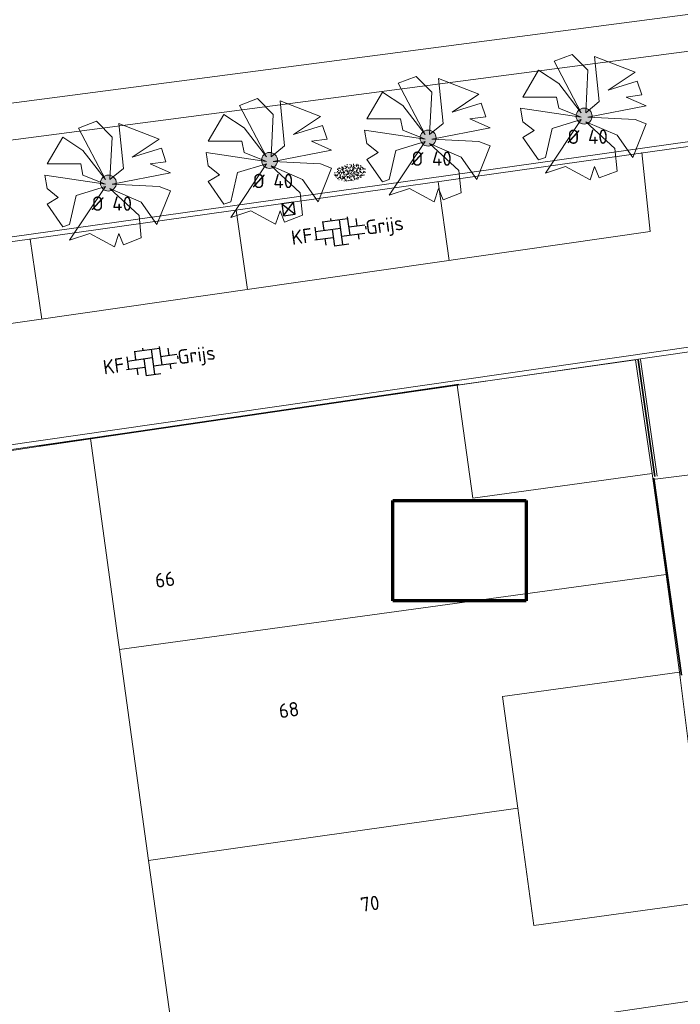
# Model space of a CAD drawing. Header units: metres. Extents: x 102746 to 103541, y 468531 to 469408.
# Tile 81 of 87: x 103216 to 103232, y 469145 to 469170. Entities that reach past the tile are written whole.
import ezdxf
from ezdxf.enums import TextEntityAlignment as Align

# ---------------------------------------------------------------- set-up
doc = ezdxf.new("R2010")
doc.units = ezdxf.units.M
doc.linetypes.add('VH-OPSLUITBAND_120X250', pattern=[26, 16, -4, 2, -4])
doc.linetypes.add('VH-OPSLUITBAND_60X200', pattern=[12, 6, -2, 2, -2])
doc.layers.get('0').update_dxf_attribs({"lineweight": 25})
for name, color, linetype, lineweight in [('B-RO-GR-BOOM_KNOTWILG-G', 62, 'Continuous', 13), ('B-RO-GR-BOOM_KNOTWILG-V', 62, 'Continuous', 18), ('B-RO-GR-GRAS-S', 60, 'Continuous', 25), ('B-RO-OG-BEBOUWING-G', 7, 'Continuous', 35), ('B-RO-OG-BGT-G', 253, 'Continuous', 13), ('B-RO-RI-HWA_KOLK-S', 150, 'Continuous', 25), ('B-RO-VH-KANTOPSLUITING_ACHTERKANTBAND-G', 253, 'Continuous', 18), ('B-RO-VH-KANTOPSLUITING_OPSLUITBAND_120X250-G', 150, 'VH-OPSLUITBAND_120X250', 18), ('B-RO-VH-VERHARDING-G', 252, 'Continuous', 18), ('B-RO-VH-VERHARDING_BETONSTRAATSTEEN-S', 252, 'Continuous', 25), ('N-RO-VH-KANTOPSLUITING_OPSLUITBAND_60X200-G', 150, 'VH-OPSLUITBAND_60X200', 35), ('X-XX-AL-T18', 7, 'Continuous', 18), ('X-XX-AL-VERWIJZING_LAYOUT-G', 220, 'Continuous', 70)]:
    doc.layers.add(name, color=color, linetype=linetype, lineweight=lineweight)
doc.styles.add('NLCS-ISO', font='txt')
doc.styles.add('NLCS-ISO-M200-T18', font='txt', dxfattribs={"height": 0.36})
picture_1 = doc.add_image_def('image2.jpg', size_in_pixel=(640, 481))

# ---------------------------------------------------------------- blocks, each defined once
blk = doc.blocks.new('B-SRI-KOLK_STRAAT_300X300-SO')
for p, q in [((-0.75, 0), (0.75, 1.5)), ((0.75, 0), (-0.75, 1.5))]:
    blk.add_line(p, q)
at = {"flags": 128}
blk.add_lwpolyline([(-0.75, 0), (0.75, 0), (0.75, 1.5), (-0.75, 1.5)], close=True, dxfattribs=at)
blk = doc.blocks.new('SVH-BSS_KEIFORMAAT_ELLEBOOG_KL-SO')
for p, q in [((-1.87, 1.5), (-1.87, 0.39)), ((-1.87, 1.44), (1.28, 1.44)), ((-0.82, 1.75), (-0.82, 1.44)), ((0.23, 1.44), (0.23, -1.71)), ((1.28, 1.67), (1.28, -0.66)), ((2.33, 1.31), (2.33, 0.39)), ((-2.92, 0.92), (-2.92, -0.66)), ((-2.92, 0.39), (0.23, 0.39)), ((-0.82, 0.39), (-0.82, -1.75)), ((1.28, 0.39), (3.32, 0.39)), ((3.38, 0.18), (3.38, -0.18)), ((-3.16, -0.66), (-0.82, -0.66)), ((-1.87, -0.66), (-1.87, -1.5)), ((0.23, -0.66), (3.16, -0.66)), ((2.33, -0.66), (2.33, -1.31)), ((-0.82, -1.71), (1.03, -1.71))]:
    blk.add_line(p, q)
at = {"style": 'NLCS-ISO'}
blk.add_attdef('FORMAAT', text='', height=1.8, dxfattribs=at).set_placement((-3.39, 0), align=Align.MIDDLE_RIGHT)
blk.add_attdef('KLEUR', text='', height=1.8, dxfattribs=at).set_placement((3.39, 0), align=Align.MIDDLE_LEFT)
at = {"style": 'NLCS-ISO', "flags": 1}
blk.add_attdef('FUNCTIE', text='', height=1.8, dxfattribs=at).set_placement((0.12, -3.58), align=Align.MIDDLE_CENTER)
blk = doc.blocks.new('SGR-GRAS_01-SO')
at = {"ltscale": 0.1}
for p, q in [((-1.96, -0.07), (-1.98, 0)), ((-1.93, 0.19), (-1.93, 0.24)), ((-1.89, 0.24), (-1.92, 0.25)), ((-1.67, 0.02), (-1.6, 0.04)), ((-1.6, 0.24), (-1.65, 0.29)), ((-1.53, 0.32), (-1.6, 0.35)), ((-1.45, 0.64), (-1.52, 0.66)), ((-1.52, 0.19), (-1.44, 0.19)), ((-1.47, 0.58), (-1.48, 0.65)), ((-1.43, 0.48), (-1.35, 0.5)), ((-1.36, 0.21), (-1.43, 0.23)), ((-1.42, 0.13), (-1.36, 0.17)), ((-1.38, 0.11), (-1.32, 0.16)), ((-1.37, 0.01), (-1.38, 0.08)), ((-1.33, 0.11), (-1.33, 0.19)), ((-1.3, 0.76), (-1.32, 0.77)), ((-1.28, 0.68), (-1.28, 0.76)), ((-1.17, 0.39), (-1.23, 0.43)), ((-1.17, 0.24), (-1.22, 0.29)), ((-1.15, 0.65), (-1.21, 0.7)), ((-1.11, 0.17), (-1.04, 0.19)), ((-1.03, 0.03), (-1.1, 0.07)), ((-0.94, 0.84), (-1, 0.88)), ((-0.97, 0.51), (-0.92, 0.57)), ((-0.89, 0.5), (-0.97, 0.52)), ((-0.94, 0.19), (-0.87, 0.19)), ((-0.92, 0.42), (-0.86, 0.46)), ((-0.89, 0.81), (-0.82, 0.81)), ((-0.87, 0.66), (-0.89, 0.73)), ((-0.8, 0.06), (-0.88, 0.08)), ((-0.87, 0.62), (-0.8, 0.64)), ((-0.8, 0.47), (-0.87, 0.51)), ((-0.75, 0.24), (-0.8, 0.29)), ((-0.77, 0.09), (-0.79, 0.16)), ((-0.73, 0.65), (-0.78, 0.7)), ((-0.74, 0.03), (-0.73, 0.11)), ((-0.67, 0.11), (-0.73, 0.14)), ((-0.69, 0.61), (-0.68, 0.68)), ((-0.58, 0.92), (-0.64, 0.96)), ((-0.56, 0.92), (-0.51, 0.97)), ((-0.56, 0.32), (-0.48, 0.34)), ((-0.44, 0.55), (-0.51, 0.59)), ((-0.43, 0.78), (-0.5, 0.8)), ((-0.42, 0.71), (-0.36, 0.74)), ((-0.34, 0.35), (-0.41, 0.37)), ((-0.32, 0.24), (-0.38, 0.29)), ((-0.31, 0.19), (-0.37, 0.22)), ((-0.37, 0.19), (-0.29, 0.19)), ((-0.31, 0.65), (-0.36, 0.7)), ((-0.32, 0.81), (-0.24, 0.81)), ((-0.32, 0.77), (-0.24, 0.79)), ((-0.28, 0.73), (-0.29, 0.81)), ((-0.21, 1), (-0.27, 1.03)), ((-0.24, 0.02), (-0.17, 0.04)), ((-0.18, 0.17), (-0.19, 0.24)), ((-0.08, 0.63), (-0.14, 0.67)), ((-0.14, -0.04), (-0.14, 0.03)), ((-0.09, 0.53), (-0.09, 0.6)), ((-0.08, 0.16), (-0.03, 0.21)), ((-0.07, 0.19), (0, 0.23)), ((0.06, 0.27), (-0.01, 0.3)), ((0, 0.47), (0.07, 0.49)), ((0.1, 0.24), (0.05, 0.29)), ((0.13, 0.64), (0.06, 0.66)), ((0.07, 0.99), (0.14, 1.03)), ((0.12, 0.65), (0.07, 0.7)), ((0.22, 0.2), (0.15, 0.22)), ((0.21, 0.19), (0.28, 0.19)), ((0.29, 0.71), (0.22, 0.75)), ((0.24, 0.92), (0.31, 0.94)), ((0.26, 0.81), (0.33, 0.81)), ((0.32, 0.81), (0.3, 0.89)), ((0.31, 0.17), (0.39, 0.19)), ((0.32, 0.57), (0.38, 0.62)), ((0.42, 0.34), (0.36, 0.38)), ((0.42, 0.25), (0.4, 0.32)), ((0.43, 0.48), (0.49, 0.51)), ((0.53, 0.24), (0.47, 0.29)), ((0.54, 0.65), (0.49, 0.7)), ((0.56, -0.02), (0.49, 0.02)), ((0.5, 0.45), (0.51, 0.53)), ((0.59, 0.93), (0.52, 0.94)), ((0.55, 0.62), (0.63, 0.64)), ((0.65, 0.79), (0.58, 0.83)), ((0.68, 0.49), (0.61, 0.51)), ((0.77, 0.05), (0.7, 0.07)), ((0.78, 0.42), (0.72, 0.46)), ((0.78, 0.19), (0.86, 0.19)), ((0.83, 0.81), (0.91, 0.81)), ((0.92, 0.06), (0.85, 0.09)), ((0.87, 0.31), (0.94, 0.33)), ((0.95, 0.24), (0.9, 0.29)), ((0.91, 0.89), (0.91, 0.92)), ((0.97, 0.65), (0.91, 0.7)), ((0.93, 0.76), (0.99, 0.8)), ((1.01, 0.87), (0.95, 0.91)), ((1.01, 0.33), (1, 0.4)), ((1.15, 0.78), (1.08, 0.8)), ((1.15, 0.5), (1.08, 0.54)), ((1.1, 0.38), (1.1, 0.45)), ((1.11, 0.77), (1.18, 0.79)), ((1.24, 0.34), (1.17, 0.36)), ((1.18, 0.01), (1.26, 0.03)), ((1.21, 0.21), (1.26, 0.26)), ((1.28, 0.14), (1.22, 0.17)), ((1.28, 0.25), (1.35, 0.29)), ((1.37, 0.24), (1.32, 0.29)), ((1.39, 0.65), (1.34, 0.7)), ((1.36, 0.19), (1.43, 0.19)), ((1.42, 0.46), (1.5, 0.48)), ((1.51, 0.58), (1.44, 0.62)), ((1.64, 0.21), (1.58, 0.25)), ((1.61, 0.41), (1.59, 0.48)), ((1.69, 0.3), (1.7, 0.37)), ((1.79, 0.19), (1.72, 0.21)), ((1.74, 0.16), (1.81, 0.18)), ((1.8, 0.24), (1.75, 0.29)), ((1.93, 0.19), (1.95, 0.19)), ((-1.92, -0.16), (-1.85, -0.12)), ((-1.82, -0.08), (-1.9, -0.06)), ((-1.76, -0.13), (-1.82, -0.09)), ((-1.78, -0.3), (-1.73, -0.25)), ((-1.62, -0.5), (-1.69, -0.46)), ((-1.63, -0.57), (-1.68, -0.52)), ((-1.61, -0.17), (-1.67, -0.11)), ((-1.57, -0.44), (-1.49, -0.44)), ((-1.54, -0.66), (-1.5, -0.64)), ((-1.4, -0.05), (-1.46, -0.01)), ((-1.38, -0.46), (-1.38, -0.39)), ((-1.35, -0.28), (-1.28, -0.26)), ((-1.27, -0.23), (-1.34, -0.21)), ((-1.26, -0.42), (-1.33, -0.38)), ((-1.27, -0.56), (-1.28, -0.48)), ((-1.21, -0.57), (-1.26, -0.52)), ((-1.18, -0.67), (-1.25, -0.65)), ((-1.19, -0.17), (-1.24, -0.11)), ((-1.13, -0.78), (-1.19, -0.75)), ((-1.06, -0.39), (-1, -0.35)), ((-1.04, -0.58), (-0.97, -0.57)), ((-0.99, -0.44), (-0.92, -0.44)), ((-0.9, -0.34), (-0.96, -0.3)), ((-0.9, -0.65), (-0.84, -0.6)), ((-0.84, -0.94), (-0.85, -0.93)), ((-0.78, -0.57), (-0.84, -0.52)), ((-0.76, -0.7), (-0.83, -0.67)), ((-0.76, -0.17), (-0.82, -0.11)), ((-0.8, -0.13), (-0.73, -0.11)), ((-0.71, -0.38), (-0.79, -0.36)), ((-0.79, -0.54), (-0.78, -0.46)), ((-0.72, -0.89), (-0.65, -0.87)), ((-0.71, -0.9), (-0.64, -0.86)), ((-0.62, -0.82), (-0.7, -0.8)), ((-0.67, -0.48), (-0.69, -0.4)), ((-0.53, -0.26), (-0.6, -0.22)), ((-0.58, -0.99), (-0.59, -0.97)), ((-0.57, -0.1), (-0.5, -0.06)), ((-0.49, -0.25), (-0.44, -0.19)), ((-0.48, -0.44), (-0.41, -0.42)), ((-0.4, -0.63), (-0.46, -0.59)), ((-0.38, -0.98), (-0.43, -0.93)), ((-0.42, -0.44), (-0.34, -0.44)), ((-0.36, -0.57), (-0.41, -0.52)), ((-0.34, -0.17), (-0.39, -0.11)), ((-0.26, -0.99), (-0.33, -0.95)), ((-0.25, -0.09), (-0.32, -0.07)), ((-0.17, -0.18), (-0.24, -0.14)), ((-0.16, -0.53), (-0.23, -0.51)), ((-0.21, -0.61), (-0.15, -0.58)), ((-0.19, -0.62), (-0.19, -0.54)), ((-0.17, -0.74), (-0.1, -0.72)), ((-0.07, -0.97), (-0.14, -0.95)), ((-0.04, -0.55), (-0.1, -0.51)), ((-0.08, -0.4), (-0.09, -0.32)), ((-0.01, -1.01), (0.04, -0.95)), ((0.05, -0.98), (0, -0.93)), ((0.07, -0.57), (0.01, -0.52)), ((0.02, -0.96), (0.01, -0.89)), ((0.08, -0.17), (0.03, -0.11)), ((0.1, -0.91), (0.03, -0.88)), ((0.07, -0.29), (0.14, -0.27)), ((0.19, -0.1), (0.13, -0.06)), ((0.16, -0.44), (0.23, -0.44)), ((0.17, -1.04), (0.22, -1.02)), ((0.31, -0.24), (0.24, -0.22)), ((0.33, -0.47), (0.26, -0.43)), ((0.29, -0.33), (0.35, -0.29)), ((0.4, -0.68), (0.32, -0.66)), ((0.39, -0.6), (0.45, -0.55)), ((0.39, -0.59), (0.46, -0.57)), ((0.4, -0.69), (0.41, -0.62)), ((0.46, -0.83), (0.4, -0.8)), ((0.47, -0.98), (0.42, -0.93)), ((0.49, -0.57), (0.44, -0.52)), ((0.45, -0.12), (0.46, -0.05)), ((0.51, -0.17), (0.45, -0.11)), ((0.52, -0.32), (0.5, -0.24)), ((0.62, -0.88), (0.6, -0.81)), ((0.63, -0.14), (0.7, -0.12)), ((0.69, -0.39), (0.62, -0.35)), ((0.64, -0.84), (0.71, -0.81)), ((0.7, -0.89), (0.77, -0.88)), ((0.73, -0.44), (0.81, -0.44)), ((0.82, -0.76), (0.76, -0.72)), ((0.78, -0.04), (0.85, 0)), ((0.86, -0.39), (0.79, -0.37)), ((0.8, -0.19), (0.85, -0.14)), ((0.86, -0.94), (0.84, -0.93)), ((0.91, -0.57), (0.86, -0.52)), ((0.93, -0.17), (0.88, -0.11)), ((0.95, -0.83), (0.88, -0.81)), ((0.94, -0.44), (1.01, -0.42)), ((1.05, -0.31), (0.99, -0.27)), ((1, -0.77), (1, -0.7)), ((1.05, -0.2), (1.05, -0.12)), ((1.11, -0.24), (1.1, -0.16)), ((1.19, -0.68), (1.12, -0.64)), ((1.14, -0.56), (1.21, -0.52)), ((1.21, -0.8), (1.2, -0.73)), ((1.33, -0.1), (1.26, -0.08)), ((1.26, -0.75), (1.33, -0.73)), ((1.34, -0.57), (1.29, -0.52)), ((1.36, -0.17), (1.3, -0.11)), ((1.31, -0.44), (1.38, -0.44)), ((1.42, -0.23), (1.35, -0.19)), ((1.42, -0.54), (1.35, -0.52)), ((1.55, -0.6), (1.49, -0.56)), ((1.5, -0.29), (1.57, -0.27)), ((1.64, -0.27), (1.65, -0.2)), ((1.64, -0.27), (1.7, -0.23)), ((1.68, -0.55), (1.74, -0.5)), ((1.71, -0.16), (1.69, -0.09)), ((1.78, -0.15), (1.71, -0.11)), ((1.71, -0.52), (1.71, -0.52)), ((1.78, -0.17), (1.73, -0.11)), ((1.88, -0.25), (1.81, -0.23))]:
    blk.add_line(p, q, dxfattribs=at)
at = {"ltscale": 0.1, "style": 'NLCS-ISO'}
blk.add_attdef('TYPE', text='', height=0.5, dxfattribs=at).set_placement((3.47, -0.02), align=Align.MIDDLE_CENTER)

msp = doc.modelspace()

# ---------------------------------------------------------------- hatches: boundary and pattern name
at = {"layer": 'B-RO-GR-BOOM_KNOTWILG-V'}
h = msp.add_hatch(color=256, dxfattribs=at)
h.dxf.hatch_style = 1
h.paths.add_polyline_path([(103229.866, 469167.513, 1), (103229.466, 469167.513, 1)])
h = msp.add_hatch(color=256, dxfattribs=at)
h.dxf.hatch_style = 1
h.paths.add_polyline_path([(103225.952, 469166.962, 1), (103225.552, 469166.962, 1)])
h = msp.add_hatch(color=256, dxfattribs=at)
h.dxf.hatch_style = 1
h.paths.add_polyline_path([(103221.976, 469166.403, 1), (103221.576, 469166.403, 1)])
h = msp.add_hatch(color=256, dxfattribs=at)
h.dxf.hatch_style = 1
h.paths.add_polyline_path([(103217.934, 469165.834, 1), (103217.534, 469165.834, 1)])

# ---------------------------------------------------------------- linework, layer by layer
at = {"layer": 'B-RO-GR-BOOM_KNOTWILG-G'}
for p, q in [((103228.918, 469168.892, -3.991), (103229.368, 469169.061, -3.991)), ((103229.368, 469169.061, -3.991), (103229.761, 469168.667, -3.991)), ((103230.043, 469167.88, -3.991), (103229.93, 469169.004, -3.991)), ((103229.93, 469169.004, -3.991), (103230.943, 469168.611, -3.991)), ((103229.593, 469167.598, -3.991), (103228.918, 469168.892, -3.991)), ((103225.003, 469168.341, -3.991), (103225.453, 469168.51, -3.991)), ((103225.453, 469168.51, -3.991), (103225.847, 469168.116, -3.991)), ((103228.13, 469167.992, -3.991), (103228.524, 469168.667, -3.991)), ((103228.524, 469168.667, -3.991), (103229.03, 469168.329, -3.991)), ((103229.761, 469168.667, -3.991), (103229.705, 469167.598, -3.991)), ((103230.943, 469168.611, -3.991), (103230.268, 469168.161, -3.991)), ((103225.678, 469167.048, -3.991), (103225.003, 469168.341, -3.991)), ((103226.128, 469167.329, -3.991), (103226.016, 469168.454, -3.991)), ((103226.016, 469168.454, -3.991), (103227.028, 469168.06, -3.991)), ((103229.03, 469168.329, -3.991), (103229.593, 469167.598, -3.991)), ((103230.268, 469168.161, -3.991), (103230.999, 469168.386, -3.991)), ((103230.999, 469168.386, -3.991), (103231.111, 469168.048, -3.991)), ((103224.216, 469167.441, -3.991), (103224.61, 469168.116, -3.991)), ((103224.61, 469168.116, -3.991), (103225.116, 469167.779, -3.991)), ((103225.847, 469168.116, -3.991), (103225.791, 469167.048, -3.991)), ((103227.028, 469168.06, -3.991), (103226.353, 469167.61, -3.991)), ((103231.111, 469168.048, -3.991), (103230.718, 469167.992, -3.991)), ((103221.027, 469167.782, -3.991), (103221.477, 469167.951, -3.991)), ((103221.702, 469166.488, -3.991), (103221.027, 469167.782, -3.991)), ((103221.477, 469167.951, -3.991), (103221.87, 469167.557, -3.991)), ((103222.152, 469166.77, -3.991), (103222.039, 469167.894, -3.991)), ((103222.039, 469167.894, -3.991), (103223.052, 469167.501, -3.991)), ((103225.116, 469167.779, -3.991), (103225.678, 469167.048, -3.991)), ((103226.353, 469167.61, -3.991), (103227.085, 469167.835, -3.991)), ((103227.085, 469167.835, -3.991), (103227.197, 469167.498, -3.991)), ((103228.974, 469167.992, -3.991), (103228.13, 469167.992, -3.991)), ((103229.03, 469167.711, -3.991), (103228.974, 469167.992, -3.991)), ((103229.705, 469167.598, -3.991), (103230.043, 469167.88, -3.991)), ((103230.718, 469167.992, -3.991), (103231.224, 469167.767, -3.991)), ((103220.239, 469166.882, -3.991), (103220.633, 469167.557, -3.991)), ((103220.633, 469167.557, -3.991), (103221.139, 469167.22, -3.991)), ((103221.87, 469167.557, -3.991), (103221.814, 469166.488, -3.991)), ((103228.13, 469167.373, -3.991), (103228.074, 469167.711, -3.991)), ((103228.074, 469167.711, -3.991), (103229.593, 469167.486, -3.991)), ((103229.593, 469167.486, -3.991), (103229.03, 469167.711, -3.991)), ((103231.224, 469167.767, -3.991), (103229.761, 469167.486, -3.991)), ((103216.986, 469167.214, -3.991), (103217.435, 469167.382, -3.991)), ((103217.435, 469167.382, -3.991), (103217.829, 469166.989, -3.991)), ((103218.11, 469166.201, -3.991), (103217.998, 469167.326, -3.991)), ((103217.998, 469167.326, -3.991), (103219.01, 469166.932, -3.991)), ((103223.052, 469167.501, -3.991), (103222.377, 469167.051, -3.991)), ((103222.377, 469167.051, -3.991), (103223.108, 469167.276, -3.991)), ((103223.108, 469167.276, -3.991), (103223.22, 469166.938, -3.991)), ((103225.06, 469167.441, -3.991), (103224.216, 469167.441, -3.991)), ((103225.116, 469167.16, -3.991), (103225.06, 469167.441, -3.991)), ((103225.791, 469167.048, -3.991), (103226.128, 469167.329, -3.991)), ((103227.197, 469167.498, -3.991), (103226.803, 469167.441, -3.991)), ((103226.803, 469167.441, -3.991), (103227.31, 469167.216, -3.991)), ((103228.411, 469167.148, -3.991), (103228.13, 469167.373, -3.991)), ((103228.693, 469166.08, -3.991), (103229.593, 469167.43, -3.991)), ((103229.593, 469167.43, -3.991), (103228.861, 469167.205, -3.991)), ((103230.493, 469167.036, -3.991), (103229.705, 469167.373, -3.991)), ((103229.705, 469167.373, -3.991), (103230.436, 469166.698, -3.991)), ((103229.761, 469167.486, -3.991), (103230.943, 469167.43, -3.991)), ((103231.224, 469167.317, -3.991), (103230.886, 469166.473, -3.991)), ((103230.943, 469167.43, -3.991), (103231.224, 469167.317, -3.991)), ((103217.66, 469165.92, -3.991), (103216.986, 469167.214, -3.991)), ((103221.139, 469167.22, -3.991), (103221.702, 469166.488, -3.991)), ((103224.216, 469166.823, -3.991), (103224.16, 469167.16, -3.991)), ((103224.16, 469167.16, -3.991), (103225.678, 469166.935, -3.991)), ((103225.678, 469166.935, -3.991), (103225.116, 469167.16, -3.991)), ((103227.31, 469167.216, -3.991), (103225.847, 469166.935, -3.991)), ((103228.13, 469166.98, -3.991), (103228.411, 469167.148, -3.991)), ((103228.861, 469167.205, -3.991), (103228.693, 469166.473, -3.991)), ((103230.886, 469166.473, -3.991), (103230.493, 469167.036, -3.991)), ((103216.198, 469166.314, -3.991), (103216.592, 469166.989, -3.991)), ((103216.592, 469166.989, -3.991), (103217.098, 469166.651, -3.991)), ((103217.829, 469166.989, -3.991), (103217.773, 469165.92, -3.991)), ((103219.01, 469166.932, -3.991), (103218.335, 469166.482, -3.991)), ((103221.083, 469166.882, -3.991), (103220.239, 469166.882, -3.991)), ((103221.139, 469166.601, -3.991), (103221.083, 469166.882, -3.991)), ((103223.22, 469166.938, -3.991), (103222.827, 469166.882, -3.991)), ((103222.827, 469166.882, -3.991), (103223.333, 469166.657, -3.991)), ((103224.497, 469166.598, -3.991), (103224.216, 469166.823, -3.991)), ((103224.778, 469165.529, -3.991), (103225.678, 469166.879, -3.991)), ((103225.678, 469166.879, -3.991), (103224.947, 469166.654, -3.991)), ((103226.578, 469166.485, -3.991), (103225.791, 469166.823, -3.991)), ((103225.791, 469166.823, -3.991), (103226.522, 469166.148, -3.991)), ((103225.847, 469166.935, -3.991), (103227.028, 469166.879, -3.991)), ((103227.028, 469166.879, -3.991), (103227.31, 469166.766, -3.991)), ((103228.524, 469166.417, -3.991), (103228.13, 469166.98, -3.991)), ((103217.098, 469166.651, -3.991), (103217.66, 469165.92, -3.991)), ((103218.335, 469166.482, -3.991), (103219.067, 469166.707, -3.991)), ((103219.067, 469166.707, -3.991), (103219.179, 469166.37, -3.991)), ((103220.239, 469166.263, -3.991), (103220.183, 469166.601, -3.991)), ((103220.183, 469166.601, -3.991), (103221.702, 469166.376, -3.991)), ((103221.702, 469166.376, -3.991), (103221.139, 469166.601, -3.991)), ((103221.814, 469166.488, -3.991), (103222.152, 469166.77, -3.991)), ((103223.333, 469166.657, -3.991), (103221.87, 469166.376, -3.991)), ((103224.216, 469166.429, -3.991), (103224.497, 469166.598, -3.991)), ((103224.947, 469166.654, -3.991), (103224.778, 469165.923, -3.991)), ((103227.31, 469166.766, -3.991), (103226.972, 469165.923, -3.991)), ((103230.436, 469166.698, -3.991), (103230.493, 469166.136, -3.991)), ((103217.042, 469166.314, -3.991), (103216.198, 469166.314, -3.991)), ((103217.098, 469166.032, -3.991), (103217.042, 469166.314, -3.991)), ((103219.179, 469166.37, -3.991), (103218.785, 469166.314, -3.991)), ((103218.785, 469166.314, -3.991), (103219.292, 469166.089, -3.991)), ((103220.802, 469164.97, -3.991), (103221.702, 469166.32, -3.991)), ((103221.702, 469166.32, -3.991), (103220.971, 469166.095, -3.991)), ((103221.87, 469166.376, -3.991), (103223.052, 469166.32, -3.991)), ((103223.052, 469166.32, -3.991), (103223.333, 469166.207, -3.991)), ((103224.61, 469165.867, -3.991), (103224.216, 469166.429, -3.991)), ((103226.972, 469165.923, -3.991), (103226.578, 469166.485, -3.991)), ((103228.693, 469166.473, -3.991), (103228.524, 469166.417, -3.991)), ((103217.773, 469165.92, -3.991), (103218.11, 469166.201, -3.991)), ((103219.292, 469166.089, -3.991), (103217.829, 469165.807, -3.991)), ((103220.521, 469166.038, -3.991), (103220.239, 469166.263, -3.991)), ((103220.971, 469166.095, -3.991), (103220.802, 469165.363, -3.991)), ((103222.602, 469165.926, -3.991), (103221.814, 469166.263, -3.991)), ((103221.814, 469166.263, -3.991), (103222.545, 469165.588, -3.991)), ((103223.333, 469166.207, -3.991), (103222.995, 469165.363, -3.991)), ((103226.522, 469166.148, -3.991), (103226.578, 469165.585, -3.991)), ((103229.199, 469166.248, -3.991), (103228.693, 469166.08, -3.991)), ((103229.818, 469165.911, -3.991), (103229.199, 469166.248, -3.991)), ((103229.93, 469166.248, -3.991), (103229.818, 469165.911, -3.991)), ((103230.043, 469165.967, -3.991), (103229.93, 469166.248, -3.991)), ((103230.493, 469166.136, -3.991), (103230.043, 469165.967, -3.991)), ((103216.198, 469165.695, -3.991), (103216.142, 469166.032, -3.991)), ((103216.142, 469166.032, -3.991), (103217.66, 469165.807, -3.991)), ((103217.66, 469165.807, -3.991), (103217.098, 469166.032, -3.991)), ((103217.829, 469165.807, -3.991), (103219.01, 469165.751, -3.991)), ((103220.239, 469165.87, -3.991), (103220.521, 469166.038, -3.991)), ((103220.633, 469165.307, -3.991), (103220.239, 469165.87, -3.991)), ((103222.995, 469165.363, -3.991), (103222.602, 469165.926, -3.991)), ((103224.778, 469165.923, -3.991), (103224.61, 469165.867, -3.991)), ((103216.479, 469165.47, -3.991), (103216.198, 469165.695, -3.991)), ((103216.761, 469164.401, -3.991), (103217.66, 469165.751, -3.991)), ((103217.66, 469165.751, -3.991), (103216.929, 469165.526, -3.991)), ((103218.56, 469165.357, -3.991), (103217.773, 469165.695, -3.991)), ((103217.773, 469165.695, -3.991), (103218.504, 469165.02, -3.991)), ((103219.292, 469165.639, -3.991), (103218.954, 469164.795, -3.991)), ((103219.01, 469165.751, -3.991), (103219.292, 469165.639, -3.991)), ((103222.545, 469165.588, -3.991), (103222.602, 469165.026, -3.991)), ((103225.285, 469165.698, -3.991), (103224.778, 469165.529, -3.991)), ((103225.903, 469165.36, -3.991), (103225.285, 469165.698, -3.991)), ((103226.016, 469165.698, -3.991), (103225.903, 469165.36, -3.991)), ((103226.128, 469165.417, -3.991), (103226.016, 469165.698, -3.991)), ((103226.578, 469165.585, -3.991), (103226.128, 469165.417, -3.991)), ((103216.198, 469165.301, -3.991), (103216.479, 469165.47, -3.991)), ((103216.592, 469164.739, -3.991), (103216.198, 469165.301, -3.991)), ((103216.929, 469165.526, -3.991), (103216.761, 469164.795, -3.991)), ((103218.954, 469164.795, -3.991), (103218.56, 469165.357, -3.991)), ((103220.802, 469165.363, -3.991), (103220.633, 469165.307, -3.991)), ((103221.308, 469165.138, -3.991), (103220.802, 469164.97, -3.991)), ((103221.927, 469164.801, -3.991), (103221.308, 469165.138, -3.991)), ((103222.039, 469165.138, -3.991), (103221.927, 469164.801, -3.991)), ((103222.152, 469164.857, -3.991), (103222.039, 469165.138, -3.991)), ((103218.504, 469165.02, -3.991), (103218.56, 469164.457, -3.991)), ((103222.602, 469165.026, -3.991), (103222.152, 469164.857, -3.991)), ((103216.761, 469164.795, -3.991), (103216.592, 469164.739, -3.991)), ((103217.267, 469164.57, -3.991), (103216.761, 469164.401, -3.991)), ((103217.885, 469164.232, -3.991), (103217.267, 469164.57, -3.991)), ((103217.998, 469164.57, -3.991), (103217.885, 469164.232, -3.991)), ((103218.11, 469164.289, -3.991), (103217.998, 469164.57, -3.991)), ((103218.56, 469164.457, -3.991), (103218.11, 469164.289, -3.991))]:
    msp.add_line(p, q, dxfattribs=at)
for centre in [(103229.666, 469167.513, -3.991), (103225.752, 469166.962, -3.991), (103221.776, 469166.403, -3.991), (103217.734, 469165.834, -3.991)]:
    msp.add_circle(centre, 0.2, dxfattribs=at)
at = {"layer": 'B-RO-OG-BEBOUWING-G', "linetype": 'Continuous'}
for points, elevation in [([(103215.984, 469159.237), (103226.525, 469160.782)], -3.855), ([(103232.108, 469153.493), (103231.416, 469158.431)], -3.845)]:
    msp.add_lwpolyline(points, dxfattribs=dict(at, elevation=elevation))
at = {"layer": 'B-RO-OG-BGT-G', "color": 252, "flags": 128}
for points in [[(103170.054, 469158.622), (103179.057, 469162.07), (103189.025, 469163.466), (103234.337, 469169.411), (103234.414, 469169.433), (103235.059, 469170.744), (103234.554, 469170.366), (103204.525, 469166.422), (103177.555, 469162.562), (103168.464, 469159.831), (103164.148, 469158.534), (103163.742, 469158.449), (103150.489, 469155.69), (103124.56, 469152.081), (103124.664, 469151.864), (103147.843, 469154.807), (103153.867, 469155.512), (103155.848, 469155.946), (103164.478, 469157.837)], [(103226.483, 469160.762), (103226.872, 469157.932), (103231.37, 469158.552), (103230.954, 469161.405)], [(103231.719, 469156.02), (103231.37, 469158.552), (103226.872, 469157.932), (103226.482, 469160.762), (103217.288, 469159.428), (103217.967, 469154.488), (103218.015, 469154.138)], [(103217.488, 469143.338), (103219.468, 469143.61), (103218.745, 469148.847), (103218.015, 469154.138), (103217.967, 469154.488), (103217.287, 469159.428), (103207.505, 469157.943), (103207.888, 469155.301), (103208.258, 469152.599), (103210.912, 469134.72), (103213.528, 469135.084), (103213.966, 469131.94), (103214.46, 469128.391), (103211.868, 469128.03), (103212.199, 469125.807), (103215.228, 469126.285), (103216.018, 469121.035), (103223.06, 469122.046), (103224.582, 469122.264), (103223.825, 469127.751), (103223.074, 469133.19), (103222.375, 469138.257), (103220.247, 469137.964), (103218.266, 469137.691)], [(103228.002, 469150.162), (103227.616, 469152.956), (103232.057, 469153.569), (103231.719, 469156.02), (103218.015, 469154.138), (103218.745, 469148.847)], [(103232.057, 469153.569), (103227.616, 469152.956), (103228.002, 469150.162), (103228.408, 469147.217), (103232.777, 469147.819)], [(103228.002, 469150.162), (103218.745, 469148.847), (103219.468, 469143.61), (103219.49, 469143.45), (103233.105, 469145.439), (103232.777, 469147.819), (103228.408, 469147.217)], [(103219.468, 469143.61), (103217.488, 469143.338), (103218.266, 469137.691), (103220.247, 469137.964), (103222.375, 469138.257), (103222.334, 469138.629), (103229.56, 469139.626), (103229.555, 469139.664), (103229.199, 469142.247), (103233.464, 469142.836), (103233.105, 469145.439), (103219.49, 469143.45)]]:
    msp.add_lwpolyline(points, close=True, dxfattribs=at)
msp.add_lwpolyline([(103121.489, 469148.735), (103123.186, 469150.687), (103124.56, 469152.081), (103150.489, 469155.69), (103163.742, 469158.449), (103164.148, 469158.534), (103168.464, 469159.831), (103177.555, 469162.562), (103204.525, 469166.422), (103234.554, 469170.366)], dxfattribs=at)
at = {"layer": 'B-RO-VH-KANTOPSLUITING_ACHTERKANTBAND-G', "linetype": 'Continuous'}
for points, elevation in [([(103186.23, 469151.759), (103185.029, 469160.103), (103238.985, 469167.693)], -3.981), ([(103208.632, 469149.223), (103207.327, 469158.124), (103238.263, 469162.579), (103238.911, 469162.609)], -3.996), ([(103231.496, 469158.487), (103231.082, 469161.409)], -3.869)]:
    msp.add_lwpolyline(points, dxfattribs=dict(at, elevation=elevation))
at = {"layer": 'B-RO-VH-KANTOPSLUITING_OPSLUITBAND_120X250-G', "linetype": 'Continuous'}
for points, elevation in [([(103186.111, 469151.742), (103184.894, 469160.205), (103238.969, 469167.812)], -3.981), ([(103208.751, 469149.24), (103207.464, 469158.023), (103238.275, 469162.46), (103238.916, 469162.489)], -3.996)]:
    msp.add_lwpolyline(points, dxfattribs=dict(at, elevation=elevation))
at = {"layer": 'B-RO-VH-VERHARDING-G', "linetype": 'Continuous'}
for points, elevation in [([(103205.662, 469162.962), (103205.932, 469160.965), (103231.324, 469164.62), (103231.109, 469166.601)], -3.964), ([(103238.439, 469159.277), (103231.448, 469158.411)], -3.896)]:
    msp.add_lwpolyline(points, dxfattribs=dict(at, elevation=elevation))
at = {"layer": 'B-RO-VH-VERHARDING-G', "elevation": -3.964, "flags": 128}
for points in [[(103226.28, 469163.894), (103226.002, 469165.866)], [(103221.22, 469163.166), (103220.94, 469165.154)], [(103216.062, 469162.424), (103215.774, 469164.428)]]:
    msp.add_lwpolyline(points, dxfattribs=at)
at = {"layer": 'N-RO-VH-KANTOPSLUITING_OPSLUITBAND_60X200-G', "linetype": 'Continuous', "elevation": -3.869}
msp.add_lwpolyline([(103231.436, 469158.479), (103231.022, 469161.4)], dxfattribs=at)

# ---------------------------------------------------------------- block references
at = {"layer": 'B-RO-GR-GRAS-S', "xscale": 0.2, "yscale": 0.2, "zscale": 0.2, "rotation": 8.039664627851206}
msp.add_blockref('SGR-GRAS_01-SO', (103223.8, 469166.095), dxfattribs=at)
at = {"layer": 'B-RO-RI-HWA_KOLK-S', "xscale": 0.2, "yscale": 0.2, "zscale": 0.2, "rotation": 277.8147269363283}
msp.add_blockref('B-SRI-KOLK_STRAAT_300X300-SO', (103222.104, 469165.164), dxfattribs=at)
at = {"layer": 'B-RO-VH-VERHARDING_BETONSTRAATSTEEN-S', "xscale": 0.2, "yscale": 0.2, "zscale": 0.2, "rotation": 7.78819879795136}
for p in [(103223.518, 469164.623), (103218.8, 469161.373)]:
    msp.add_blockref('SVH-BSS_KEIFORMAAT_ELLEBOOG_KL-SO', p, dxfattribs=at).add_auto_attribs({'FORMAAT': 'KF', 'KLEUR': 'Grijs'})

# ---------------------------------------------------------------- texts
at = {"layer": 'B-RO-OG-BGT-G', "color": 252, "style": 'NLCS-ISO-M200-T18'}
for s, rotation, p in [('66', 7.9, (103219.153, 469155.892)), ('68', 7.9, (103222.262, 469152.622)), ('70', 7.8, (103224.295, 469147.765))]:
    msp.add_text(s, height=0.36, rotation=rotation, dxfattribs=at).set_placement(p, align=Align.MIDDLE)
at = {"layer": 'X-XX-AL-T18', "char_height": 0.36, "attachment_point": 1, "style": 'NLCS-ISO-M200-T18'}
for insert in [(103229.249, 469167.176, -3.991), (103225.335, 469166.626, -3.991), (103221.358, 469166.066, -3.991), (103217.317, 469165.498, -3.991)]:
    msp.add_mtext_dynamic_manual_height_columns('%%C 40', width=1.83388, gutter_width=1.8, heights=[0], dxfattribs=dict(at, insert=insert))

# ---------------------------------------------------------------- pictures from other files: only their frames are drawn
at = {"layer": 'X-XX-AL-VERWIJZING_LAYOUT-G'}
image = msp.add_image(picture_1, insert=(103224.869, 469155.358), size_in_units=(3.347, 2.515), dxfattribs=at)
image.dxf.flags = 7

doc.saveas('drawing.dxf')
